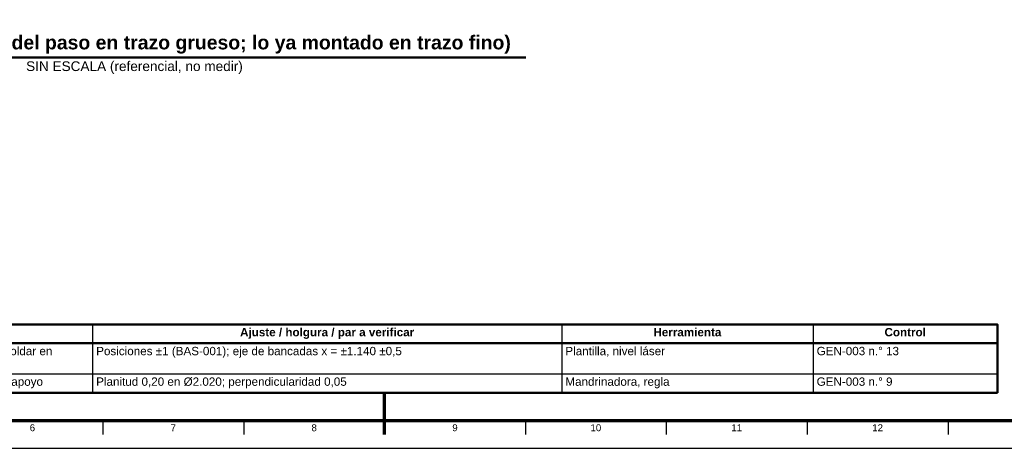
# Model space of a CAD drawing. Header units: millimetres. Extents: x 0 to 841, y 0 to 594.
# Tile 5 of 12: x 294 to 648, y 0 to 154. Entities that reach past the tile are written whole.
import ezdxf
from ezdxf.enums import TextEntityAlignment as Align

# ---------------------------------------------------------------- set-up
doc = ezdxf.new("R2010")
doc.units = ezdxf.units.MM
for name, color, linetype, lineweight in [('FINA', 7, 'CONTINUOUS', 25), ('MARCO', 7, 'CONTINUOUS', 70), ('TXT', 7, 'CONTINUOUS', 25), ('VIS', 7, 'CONTINUOUS', 50)]:
    doc.layers.add(name, color=color, linetype=linetype, lineweight=lineweight)
doc.styles.add('STD', font='LiberationSans-Regular.ttf')
doc.styles.add('STDB', font='LiberationSans-Bold.ttf')

msp = doc.modelspace()

# ---------------------------------------------------------------- linework, layer by layer
at = {"layer": 'FINA'}
for p, q in [((320.43, 44.6), (320.43, 20)), ((489.24, 44.6), (489.24, 20)), ((579.68, 44.6), (579.68, 20)), ((25, 37.8), (646, 37.8)), ((25, 26.8), (646, 26.8)), ((324.12, 10), (324.12, 5)), ((374.81, 10), (374.81, 5)), ((425.5, 10), (425.5, 5)), ((476.19, 10), (476.19, 5)), ((526.88, 10), (526.88, 5)), ((577.56, 10), (577.56, 5)), ((628.25, 10), (628.25, 5))]:
    msp.add_line(p, q, dxfattribs=at)
msp.add_lwpolyline([(0, 0), (841, 0), (841, 594), (0, 594)], close=True, dxfattribs=at)
at = {"layer": 'MARCO'}
msp.add_line((425.5, 5), (425.5, 20), dxfattribs=at)
msp.add_lwpolyline([(20, 10), (831, 10), (831, 584), (20, 584)], close=True, dxfattribs=at)
at = {"layer": 'VIS'}
for p, q in [((194.71, 140.66), (476.29, 140.66)), ((646, 44.6), (646, 20)), ((25, 20), (646, 20))]:
    msp.add_line(p, q, dxfattribs=at)
msp.add_lwpolyline([(25, 37.8), (646, 37.8), (646, 44.6), (25, 44.6)], close=True, dxfattribs=at)

# ---------------------------------------------------------------- texts
at = {"layer": 'TXT', "style": 'STDB'}
msp.add_text('1. BASE SOLDADA (piezas del paso en trazo grueso; lo ya montado en trazo fino)', height=5, dxfattribs=at).set_placement((335.5, 142.06), align=Align.BOTTOM_CENTER)
at = {"layer": 'TXT', "style": 'STD'}
msp.add_text('SIN ESCALA (referencial, no medir)', height=3.5, dxfattribs=at).set_placement((335.5, 139.26), align=Align.TOP_CENTER)
at = {"layer": 'TXT'}
for s, height, style, p in [('Ajuste / holgura / par a verificar', 3, 'STDB', (404.83, 41.8)), ('Herramienta', 3, 'STDB', (534.46, 41.8)), ('Control', 3, 'STDB', (612.84, 41.8)), ('6', 2.5, 'STD', (298.78, 7.4)), ('7', 2.5, 'STD', (349.47, 7.4)), ('8', 2.5, 'STD', (400.16, 7.4)), ('9', 2.5, 'STD', (450.84, 7.4)), ('10', 2.5, 'STD', (501.53, 7.4)), ('11', 2.5, 'STD', (552.22, 7.4)), ('12', 2.5, 'STD', (602.91, 7.4))]:
    msp.add_text(s, height=height, dxfattribs=dict(at, style=style)).set_placement(p, align=Align.MIDDLE_CENTER)
at = {"layer": 'TXT', "style": 'STD'}
for s, p in [('Armar sobre caballetes nivelados: plancha base, collar, marco, ménsulas, orejas de izaje y bancadas; soldar en', (98.65, 35)), ('Posiciones ±1 (BAS-001); eje de bancadas x = ±1.140 ±0,5', (321.73, 35)), ('Plantilla, nivel láser', (490.54, 35)), ('GEN-003 n.° 13', (580.98, 35)), ('Alivio de tensiones; mandrinar Ø120 H7 (plancha + collar) y ojales Ø70 H9 en línea; planear la zona de apoyo', (98.65, 24)), ('Planitud 0,20 en Ø2.020; perpendicularidad 0,05', (321.73, 24)), ('Mandrinadora, regla', (490.54, 24)), ('GEN-003 n.° 9', (580.98, 24))]:
    msp.add_text(s, height=3, dxfattribs=at).set_placement(p, align=Align.MIDDLE_LEFT)

doc.saveas('drawing.dxf')
